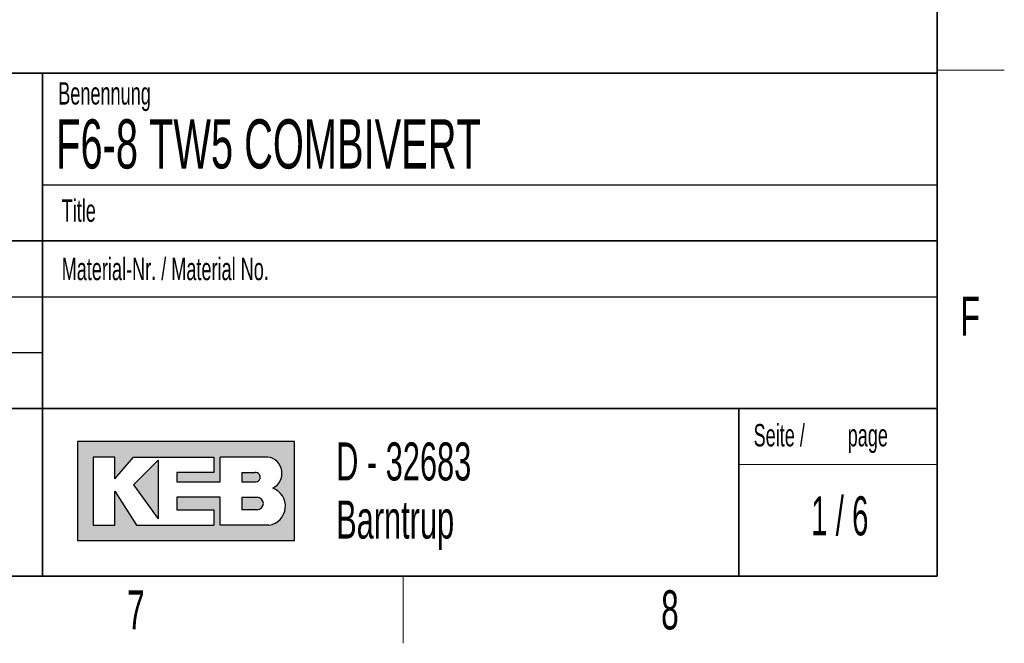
# Model space of a CAD drawing. Header units: millimetres. Extents: x 5 to 418, y 2 to 292.
# Tile 62 of 74: x 326 to 414, y 6 to 62. Entities that reach past the tile are written whole.
import ezdxf

# ---------------------------------------------------------------- set-up
doc = ezdxf.new("R2010")
doc.units = ezdxf.units.MM
doc.layers.add('SLD-0', color=7, linetype='Continuous')
doc.styles.add('SLDTEXTSTYLE0', font='TXT', dxfattribs={"width": 0.605})
doc.styles.add('SLDTEXTSTYLE1', font='TXT', dxfattribs={"width": 0.563})

msp = doc.modelspace()

# ---------------------------------------------------------------- hatches: boundary and pattern name
at = {"linetype": 'Continuous'}
h = msp.add_hatch(color=7, dxfattribs=at)
h.paths.add_polyline_path([(331.1423676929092, 15.18257760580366), (350.5207896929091, 15.18257760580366), (350.5207896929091, 24.04128480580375), (331.1423676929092, 24.04128480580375)], flags=0)
edge = h.paths.add_edge_path(flags=0)
edge.add_arc((347.9991875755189, 18.26988521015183), 1.720915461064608, -81.72003226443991, 70.17096003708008, ccw=False)
edge.add_line((348.2470169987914, 16.56690822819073), (348.2293995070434, 16.56675060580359))
edge.add_line((348.2293995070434, 16.56675060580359), (343.8767592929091, 16.56675060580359))
edge.add_line((343.8767592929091, 16.56675060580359), (343.8767592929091, 19.05826200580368))
edge.add_line((343.8767592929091, 19.05826200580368), (340.0010748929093, 19.05826200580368))
edge.add_line((340.0010748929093, 19.05826200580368), (340.0010748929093, 17.95092360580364))
edge.add_line((340.0010748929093, 17.95092360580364), (343.3230900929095, 17.95092360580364))
edge.add_line((343.3230900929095, 17.95092360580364), (343.3230900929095, 16.56675060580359))
edge.add_line((343.3230900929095, 16.56675060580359), (336.4022250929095, 16.56675060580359))
edge.add_line((336.4022250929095, 16.56675060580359), (334.4643828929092, 19.61193120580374))
edge.add_line((334.4643828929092, 19.61193120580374), (334.4643828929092, 16.56675060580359))
edge.add_line((334.4643828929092, 16.56675060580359), (332.5265406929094, 16.56675060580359))
edge.add_line((332.5265406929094, 16.56675060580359), (332.5265406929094, 22.65711180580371))
edge.add_line((332.5265406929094, 22.65711180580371), (334.4643828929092, 22.65711180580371))
edge.add_line((334.4643828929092, 22.65711180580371), (334.4643828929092, 20.71926960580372))
edge.add_line((334.4643828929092, 20.71926960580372), (336.1253904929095, 22.65711180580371))
edge.add_line((336.1253904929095, 22.65711180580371), (343.3230900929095, 22.65711180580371))
edge.add_line((343.3230900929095, 22.65711180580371), (343.3230900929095, 21.27293880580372))
edge.add_line((343.3230900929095, 21.27293880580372), (340.0010748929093, 21.27293880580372))
edge.add_line((340.0010748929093, 21.27293880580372), (340.0010748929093, 20.44243500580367))
edge.add_line((340.0010748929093, 20.44243500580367), (343.8767592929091, 20.44243500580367))
edge.add_line((343.8767592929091, 20.44243500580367), (343.8767592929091, 22.65711180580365))
edge.add_line((343.8767592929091, 22.65711180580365), (348.1497422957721, 22.65711180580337))
edge.add_line((348.1497422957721, 22.65711180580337), (348.151741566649, 22.65711180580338))
edge.add_line((348.151741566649, 22.65711180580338), (348.1521661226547, 22.65713246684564))
edge.add_arc((347.9523797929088, 21.20834406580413), 1.462498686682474, -64.4589412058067, 82.1484933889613, ccw=False)
msp.add_hatch(color=7, dxfattribs=at).paths.add_polyline_path([(338.3400672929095, 17.12041980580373), (338.3400672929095, 22.38027720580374), (336.1253904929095, 20.16560040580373)], flags=0)
h = msp.add_hatch(color=7, dxfattribs=at)
edge = h.paths.add_edge_path(flags=0)
edge.add_line((345.8146014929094, 20.44243500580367), (346.974194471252, 20.44243500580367))
edge.add_arc((347.0534490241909, 20.85768690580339), 0.4227474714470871, 259.1945394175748, 460.8054605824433)
edge.add_line((346.9741944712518, 21.27293880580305), (345.8146014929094, 21.27293880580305))
edge.add_line((345.8146014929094, 21.27293880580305), (345.8146014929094, 20.44243500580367))
h = msp.add_hatch(color=7, dxfattribs=at)
edge = h.paths.add_edge_path(flags=0)
edge.add_line((345.8146014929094, 17.95092360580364), (347.1991847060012, 17.95092360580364))
edge.add_arc((347.1991847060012, 18.50459280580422), 0.5536692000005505, 270.0000000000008, 450.0000000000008)
edge.add_line((347.1991847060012, 19.05826200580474), (347.1703327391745, 19.05826200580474))
edge.add_line((347.1703327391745, 19.05826200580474), (345.8146014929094, 19.05826200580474))
edge.add_line((345.8146014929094, 19.05826200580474), (345.8146014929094, 17.95092360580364))

# ---------------------------------------------------------------- linework, layer by layer
at = {"layer": 'SLD-0', "color": 7, "lineweight": 35}
for p, q in [((408, 12), (408, 282.5)), ((135, 57), (408, 57)), ((328, 57.0000000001), (328, 12)), ((408, 57), (408, 12)), ((408, 42), (288, 42)), ((288, 27), (408, 27)), ((26, 12), (408, 12)), ((135, 12), (408, 12))]:
    msp.add_line(p, q, dxfattribs=at)
at = {"layer": 'SLD-0', "color": 7, "lineweight": 18}
for p, q in [((408, 57.25), (414, 57.25)), ((360.25, 6), (360.25, 12))]:
    msp.add_line(p, q, dxfattribs=at)
at = {"layer": 'SLD-0', "color": 7}
for p, q in [((328, 47.0000000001), (408, 47.0000000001)), ((288, 37), (408, 37)), ((288, 32), (328, 32)), ((348.1497422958, 22.6571118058), (348.1517415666, 22.6571118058)), ((348.1517415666, 22.6571118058), (348.1521661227, 22.6571324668)), ((348.229399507, 16.5667506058), (348.2470169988, 16.5669082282))]:
    msp.add_line(p, q, dxfattribs=at)
at = {"layer": 'SLD-0', "color": 7, "linetype": 'Continuous', "lineweight": 35}
msp.add_line((390.2572074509, 27), (390.2572074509, 12), dxfattribs=at)
at = {"layer": 'SLD-0', "color": 7, "linetype": 'Continuous'}
for p, q in [((350.5207896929, 24.0412848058), (331.1423676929, 24.0412848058)), ((331.1423676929, 24.0412848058), (331.1423676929, 15.1825776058)), ((350.5207896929, 15.1825776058), (350.5207896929, 24.0412848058)), ((334.4643828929, 22.6571118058), (332.5265406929, 22.6571118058)), ((332.5265406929, 22.6571118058), (332.5265406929, 16.5667506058)), ((334.4643828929, 20.7192696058), (336.1253904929, 22.6571118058)), ((334.4643828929, 20.7192696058), (334.4643828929, 22.6571118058)), ((336.1253904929, 22.6571118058), (343.3230900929, 22.6571118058)), ((338.3400672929, 22.3802772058), (336.1253904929, 20.1656004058)), ((338.3400672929, 22.3802772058), (338.3400672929, 17.1204198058)), ((343.3230900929, 22.6571118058), (343.3230900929, 21.2729388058)), ((348.1497422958, 22.6571118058), (343.8767592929, 22.6571118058)), ((343.8767592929, 20.4424350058), (343.8767592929, 22.6571118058)), ((348.1497422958, 22.6571118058), (348.1517415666, 22.6571118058)), ((348.1517415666, 22.6571118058), (348.1521661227, 22.6571324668)), ((340.0010748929, 21.2729388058), (340.0010748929, 20.4424350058)), ((343.3230900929, 21.2729388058), (340.0010748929, 21.2729388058)), ((345.8146014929, 21.2729388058), (346.9741944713, 21.2729388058)), ((345.8146014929, 21.2729388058), (345.8146014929, 20.4424350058)), ((340.0010748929, 20.4424350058), (343.8767592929, 20.4424350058)), ((345.8146014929, 20.4424350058), (346.9741944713, 20.4424350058)), ((334.4643828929, 16.5667506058), (334.4643828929, 19.6119312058)), ((334.4643828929, 19.6119312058), (336.4022250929, 16.5667506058)), ((336.1253904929, 20.1656004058), (338.3400672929, 17.1204198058)), ((340.0010748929, 19.0582620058), (340.0010748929, 17.9509236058)), ((343.8767592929, 19.0582620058), (340.0010748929, 19.0582620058)), ((343.8767592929, 16.5667506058), (343.8767592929, 19.0582620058)), ((345.8146014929, 19.0582620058), (347.199184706, 19.0582620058)), ((345.8146014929, 19.0582620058), (345.8146014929, 17.9509236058)), ((347.1703327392, 19.0582620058), (347.199184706, 19.0582620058)), ((340.0010748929, 17.9509236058), (343.3230900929, 17.9509236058)), ((343.3230900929, 17.9509236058), (343.3230900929, 16.5667506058)), ((347.199184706, 17.9509236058), (345.8146014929, 17.9509236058)), ((332.5265406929, 16.5667506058), (334.4643828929, 16.5667506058)), ((336.4022250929, 16.5667506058), (343.3230900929, 16.5667506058)), ((348.229399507, 16.5667506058), (343.8767592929, 16.5667506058)), ((348.229399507, 16.5667506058), (348.2470169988, 16.5669082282)), ((331.1423676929, 15.1825776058), (350.5207896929, 15.1825776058))]:
    msp.add_line(p, q, dxfattribs=at)
at = {"layer": 'SLD-0', "color": 7, "linetype": 'Continuous', "lineweight": 18}
msp.add_line((390.2572074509, 22), (408, 22), dxfattribs=at)
at = {"layer": 'SLD-0', "color": 7, "linetype": 'Continuous'}
for centre, radius, start, end in [((347.9523797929, 21.2083440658), 1.462498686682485, 295.5410587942, 82.1484933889), ((347.0534490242, 20.8576869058), 0.4227474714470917, 259.1945394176, 100.8054605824), ((347.9991875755, 18.2698852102), 1.720915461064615, 278.2799677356, 70.1709600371), ((347.199184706, 18.5045928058), 0.5536692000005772, 270, 90)]:
    msp.add_arc(centre, radius, start, end, dxfattribs=at)

# ---------------------------------------------------------------- texts
at = {"layer": 'SLD-0', "color": 7}
for s, insert, char_height, attachment_point, style in [('Benennung', (329.4092408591, 56.1865848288), 2, 1, 'SLDTEXTSTYLE0'), ('F6-8 TW5 COMBIVERT', (329.222041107, 52.8643539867), 4.4, 1, 'SLDTEXTSTYLE0'), ('Title', (329.7169273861, 45.7051426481), 2, 1, 'SLDTEXTSTYLE0'), ('Material-Nr. / Material No.', (329.7169273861, 40.4793879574), 2, 1, 'SLDTEXTSTYLE0'), ('F', (410.9536166, 37.0010772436), 3.5, 2, 'SLDTEXTSTYLE0'), ('Seite /', (391.5827404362, 25.611128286), 2, 1, 'SLDTEXTSTYLE0'), ('page', (399.9962824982, 25.6114133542), 2, 1, 'SLDTEXTSTYLE0'), ('D - 32683', (354.2591907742, 23.9656567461), 3.4, 1, 'SLDTEXTSTYLE0'), ('1 / 6', (399.2905915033, 19.1523676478), 3.5, 2, 'SLDTEXTSTYLE1'), ('Barntrup', (354.2591907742, 18.765656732), 3.4, 1, 'SLDTEXTSTYLE0'), ('7', (336.3527123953, 10.7429955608), 3.5, 2, 'SLDTEXTSTYLE0'), ('8', (384.1027123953, 10.7429955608), 3.5, 2, 'SLDTEXTSTYLE0')]:
    msp.add_mtext(s, dxfattribs=dict(at, insert=insert, char_height=char_height, attachment_point=attachment_point, style=style))

doc.saveas('drawing.dxf')
